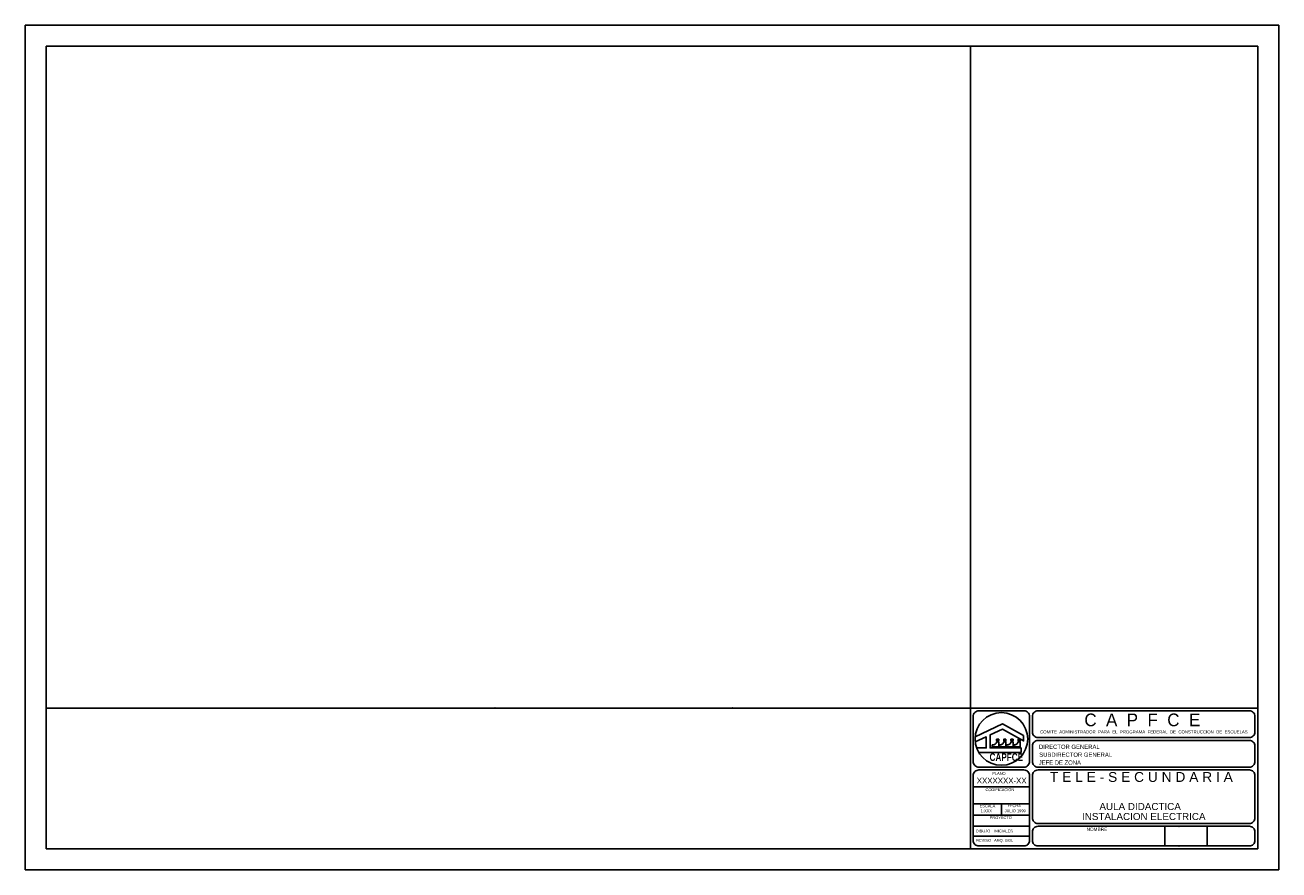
# Model space of a CAD drawing. Extents: x 5.5 to 50, y 5 to 35.
import ezdxf
from ezdxf.enums import TextEntityAlignment as Align

# ---------------------------------------------------------------- set-up
doc = ezdxf.new("R2010")
doc.units = 0
doc.header["$MEASUREMENT"] = 0
doc.layers.get('0').update_dxf_attribs({"linetype": 'CONTINUOUS'})
doc.layers.add('TEXTO', color=1, linetype='CONTINUOUS')
doc.styles.add('SOL01', font='arial.ttf', dxfattribs={"height": 0.02})
doc.styles.get("Standard").update_dxf_attribs({"font": 'bgothm.ttf', "height": 0.004})

msp = doc.modelspace()

# ---------------------------------------------------------------- linework, layer by layer
at = {"color": 1}
for p, q in [((50, 35), (5.5, 35)), ((5.5, 35), (5.5, 5)), ((50, 5), (50, 35)), ((50, 35), (50, 5)), ((5.5, 5), (50, 5)), ((50, 5), (5.5, 5))]:
    msp.add_line(p, q, dxfattribs=at)
at = {"color": 6}
for p, q in [((6.25, 34.25), (49.25, 34.25)), ((6.25, 34.25), (6.25, 5.75)), ((49.25, 10.75), (49.25, 34.25)), ((39.05, 10.75), (39.05, 5.75)), ((49.25, 10.75), (39.05, 10.75)), ((49.25, 5.75), (49.25, 10.75)), ((6.25, 5.75), (39.05, 5.75)), ((39.05, 5.75), (49.25, 5.75))]:
    msp.add_line(p, q, dxfattribs=at)
for q in [(39.05, 34.25), (6.25, 10.75)]:
    msp.add_line((39.05, 10.75), q)
at = {"color": 4}
for p, q in [((41.15, 7.95), (39.15, 7.95)), ((41.15, 7.35), (39.15, 7.35)), ((40.15, 7.35), (40.15, 6.95)), ((39.15, 6.95), (41.15, 6.95)), ((39.15, 6.55), (41.15, 6.55)), ((45.95, 6.55), (45.95, 5.85)), ((47.45, 6.55), (47.45, 5.85)), ((39.15, 6.2), (41.15, 6.2))]:
    msp.add_line(p, q, dxfattribs=at)
for points in [[(39.15, 10.45), (39.15, 8.85, 0.414214), (39.35, 8.65), (40.95, 8.65, 0.414214), (41.15, 8.85), (41.15, 10.45, 0.414214), (40.95, 10.65), (39.35, 10.65, 0.414214)], [(41.25, 10.45), (41.25, 9.9, 0.414214), (41.45, 9.7), (48.95, 9.7, 0.414214), (49.15, 9.9), (49.15, 10.45, 0.414214), (48.95, 10.65), (41.45, 10.65, 0.414214)], [(49.15, 9.4, 0.414214), (48.95, 9.6), (41.45, 9.6, 0.414214), (41.25, 9.4), (41.25, 8.85, 0.414214), (41.45, 8.65), (48.95, 8.65, 0.414214), (49.15, 8.85)], [(41.15, 6.05), (41.15, 8.35, 0.414214), (40.95, 8.55), (39.35, 8.55, 0.414214), (39.15, 8.35), (39.15, 6.05, 0.414214), (39.35, 5.85), (40.95, 5.85, 0.414214)], [(41.45, 8.55), (48.95, 8.55, -0.414214), (49.15, 8.35), (49.15, 6.85, -0.414214), (48.95, 6.65), (41.45, 6.65, -0.414214), (41.25, 6.85), (41.25, 8.35, -0.414214)], [(41.25, 6.05), (41.25, 6.35, -0.414214), (41.45, 6.55), (48.95, 6.55, -0.414214), (49.15, 6.35), (49.15, 6.05, -0.414214), (48.95, 5.85), (41.45, 5.85, -0.414214)]]:
    msp.add_lwpolyline(points, format="xyb", close=True, dxfattribs=at)
at = {"color": 1}
for points in [[(39.219, 9.727), (40.186, 10.182), (40.94, 9.768), (40.94, 9.583), (40.186, 9.997), (39.75, 9.792), (39.75, 9.334), (40.85, 9.334), (40.85, 9.171), (39.348, 9.171)], [(39.27, 9.334), (39.61, 9.334), (39.61, 9.726), (39.222, 9.543)]]:
    msp.add_lwpolyline(points, dxfattribs=at)
for points in [[(39.828, 9.376), (40.055, 9.376), (40.055, 9.551), (39.979, 9.551, -0.414961), (39.828, 9.438)], [(40.083, 9.376), (40.31, 9.376), (40.31, 9.551), (40.234, 9.551, -0.414961), (40.083, 9.438)], [(40.337, 9.376), (40.565, 9.376), (40.565, 9.551), (40.489, 9.551, -0.414961), (40.337, 9.438)], [(40.592, 9.376), (40.819, 9.376), (40.819, 9.551), (40.743, 9.551, -0.414961), (40.592, 9.438)]]:
    msp.add_lwpolyline(points, format="xyb", close=True, dxfattribs=at)
for points in [[(40.057, 9.641), (40.057, 9.594), (39.981, 9.594), (39.981, 9.641)], [(40.311, 9.641), (40.311, 9.594), (40.235, 9.594), (40.235, 9.641)], [(40.566, 9.641), (40.566, 9.594), (40.49, 9.594), (40.49, 9.641)], [(40.821, 9.641), (40.821, 9.594), (40.745, 9.594), (40.745, 9.641)]]:
    msp.add_lwpolyline(points, close=True, dxfattribs=at)
msp.add_circle((40.15, 9.65), 0.935, dxfattribs=at)
for p in [(22.183, 10.75), (30.617, 10.75), (46.45, 6.55), (46.45, 5.85)]:
    msp.add_point(p)

# ---------------------------------------------------------------- texts
at = {"color": 1, "style": 'SOL01'}
for s, height, p in [('COMITE  ADMINISTRADOR  PARA  EL  PROGRAMA  FEDERAL  DE  CONSTRUCCION  DE  ESCUELAS', 0.11, (45.207, 9.846)), ('T E L E - S E C U N D A R I A', 0.35, (45.118, 8.126)), ('XXXXXXX-XX', 0.2, (40.161, 8.072)), ('1:XXX', 0.1, (39.616, 7.05)), ('AULA DIDACTICA', 0.25, (45.075, 7.127)), ('INSTALACION ELECTRICA', 0.25, (45.204, 6.772))]:
    msp.add_text(s, height=height, dxfattribs=at).set_placement(p, align=Align.CENTER)
for s, height, p in [('DIRECTOR GENERAL', 0.15, (41.484, 9.297)), ('SUBDIRECTOR GENERAL', 0.15, (41.494, 9.017)), ('PLANO', 0.1, (39.825, 8.376)), ('JEFE DE ZONA', 0.15, (41.473, 8.738)), ('CODIFICACION', 0.1, (39.588, 7.798)), ('ESCALA', 0.1, (39.381, 7.223)), ('JULIO 1999', 0.1, (40.266, 7.05)), ('FECHA', 0.1, (40.368, 7.229)), ('PROYECTO', 0.1, (39.737, 6.806)), ('DIBUJO', 0.1, (39.244, 6.331)), ('INICIALES', 0.1, (39.883, 6.331)), ('NOMBRE', 0.12, (43.172, 6.385)), ('REVISO', 0.1, (39.253, 6)), ('ARQ. GGL', 0.1, (39.892, 6))]:
    msp.add_text(s, height=height, dxfattribs=at).set_placement(p)
at = {"layer": 'TEXTO', "color": 1}
msp.add_text('C  A  P  F  C  E', height=0.45, dxfattribs=at).set_placement((45.151, 10.103), align=Align.CENTER)
at = {"layer": 'TEXTO', "color": 1, "insert": (39.73, 9.141), "char_height": 0.27, "width": 0.84407, "attachment_point": 1}
msp.add_mtext('\\fHaettenschweiler|b0|i0|c0|p34;CAPFCE', dxfattribs=at)

doc.saveas('drawing.dxf')
